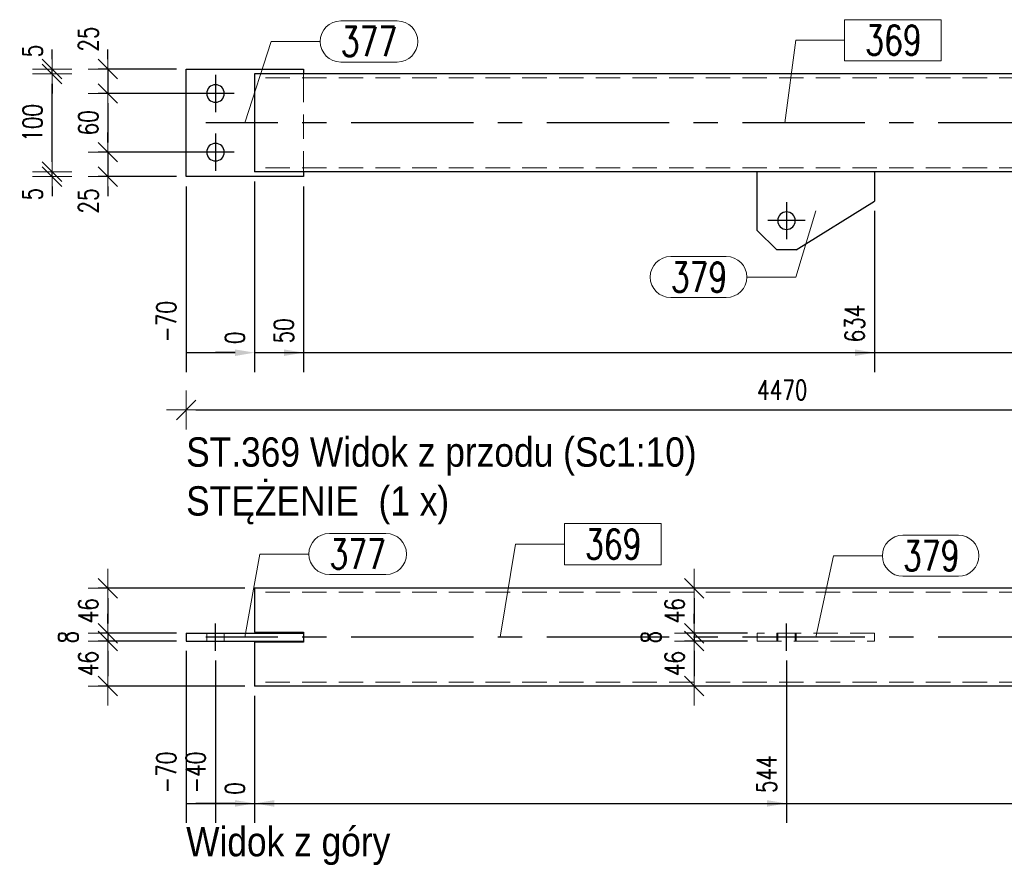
# Model space of a CAD drawing. Header units: millimetres. Extents: x -1005 to 207, y 18226 to 18896.
# Tile 43 of 50: x -273 to -173, y 18616 to 18702. Entities that reach past the tile are written whole.
import ezdxf

# ---------------------------------------------------------------- set-up
doc = ezdxf.new("R2010")
doc.units = ezdxf.units.MM
doc.header["$LTSCALE"] = 10
doc.linetypes.add('HIDDEN', pattern=[0.375, 0.25, -0.125])
doc.linetypes.add('MITTE', pattern=[2, 1.25, -0.25, 0.25, -0.25])
doc.layers.get('Defpoints').update_dxf_attribs({"color": 1})
for name, color, linetype, lineweight in [('PS_DIM', 4, 'Continuous', 13), ('PS_Hidden', 2, 'HIDDEN', 9), ('PS_Pos', 1, 'Continuous', 15), ('PS_Shape', 161, 'Continuous', 30), ('PS_SOLID', 7, 'Continuous', 30), ('PS_TEXT', 3, 'Continuous', 18)]:
    doc.layers.add(name, color=color, linetype=linetype, lineweight=lineweight)
doc.layers.add('PS_Mid', color=5, linetype='MITTE')
doc.styles.add('gil', font='txt', dxfattribs={"width": 0.9})
doc.styles.add('simplex', font='simplex.shx', dxfattribs={"width": 0.75})
doc.dimstyles.new('1_10_GŁ_DS1-LS10', dxfattribs={"dimtxt": 2, "dimasz": 2, "dimexe": 2, "dimexo": 1, "dimgap": 1, "dimtad": 1, "dimjust": 4, "dimdec": 0, "dimlfac": 10, "dimtxsty": 'simplex', "dimblk1": 'NONE', "dimsah": 1, "dimcen": 2, "dimclrd": 256, "dimclre": 256, "dimclrt": 3, "dimadec": 1, "dimazin": 0, "dimtfac": 1, "dimtdec": 0, "dimtmove": 2, "dimatfit": 3, "dimfxl": 1, "dimarcsym": 0})
doc.dimstyles.new('1_10_PRZ', dxfattribs={"dimtxt": 2, "dimasz": 1, "dimexe": 2, "dimexo": 5, "dimgap": 1, "dimtad": 1, "dimdec": 0, "dimlfac": 10, "dimtxsty": 'simplex', "dimblk": 'dimznak', "dimcen": 2, "dimse1": 1, "dimse2": 1, "dimclrt": 3, "dimadec": 1, "dimazin": 0, "dimtfac": 1, "dimtdec": 0, "dimtix": 1, "dimtmove": 2, "dimatfit": 3, "dimldrblk": 'dim-grot', "dimfxl": 1, "dimarcsym": 0})
doc.dimstyles.new('1_10_PRZ_DS1-LS10', dxfattribs={"dimtxt": 2, "dimasz": 1, "dimexe": 2, "dimexo": 5, "dimgap": 1, "dimtad": 1, "dimdec": 0, "dimlfac": 10, "dimtxsty": 'simplex', "dimblk": 'dimznak', "dimcen": 2, "dimse1": 1, "dimse2": 1, "dimclrt": 3, "dimadec": 1, "dimazin": 0, "dimtfac": 1, "dimtdec": 0, "dimtix": 1, "dimtmove": 2, "dimatfit": 3, "dimldrblk": 'dim-grot', "dimfxl": 1, "dimarcsym": 0})
doc.dimstyles.new('1_10_SC', dxfattribs={"dimtxt": 2, "dimasz": 1, "dimexe": 1, "dimexo": 1, "dimgap": 1, "dimtad": 1, "dimdec": 0, "dimlfac": 10, "dimtxsty": 'simplex', "dimblk": 'dimznak', "dimcen": 2, "dimclrd": 256, "dimclre": 256, "dimclrt": 3, "dimadec": 1, "dimazin": 0, "dimtfac": 1, "dimtdec": 0, "dimtix": 1, "dimtmove": 2, "dimatfit": 3, "dimldrblk": 'dim-grot', "dimfxl": 1, "dimarcsym": 0})

# ---------------------------------------------------------------- blocks, each defined once
blk = doc.blocks.new('dimznak')
at = {"color": 0}
for points in [[(0, 2), (0, -2)], [(-2, 0), (2, 0)]]:
    blk.add_lwpolyline(points, dxfattribs=at)
at = {"color": 2}
blk.add_lwpolyline([(1, 1), (-1, -1)], dxfattribs=at)
blk = doc.blocks.new('*D1304')
at = {"layer": 'Defpoints', "color": 0, "transparency": 16777216}
for p in [(-256.47, 18697.13), (-264.47, 18694.63), (-253.47, 18694.63)]:
    blk.add_point(p, dxfattribs=at)
at = {"layer": 'PS_DIM', "lineweight": -2, "transparency": 16777216}
for p, q in [((-264.47, 18698.13), (-264.47, 18699.13)), ((-257.47, 18697.13), (-265.47, 18697.13)), ((-264.47, 18697.13), (-264.47, 18694.63)), ((-254.47, 18694.63), (-265.47, 18694.63)), ((-264.47, 18693.63), (-264.47, 18692.63))]:
    blk.add_line(p, q, dxfattribs=at)
for p, rotation in [((-264.47, 18697.13), 270), ((-264.47, 18694.63), 90)]:
    blk.add_blockref('dimznak', p, dxfattribs=dict(at, rotation=rotation))
at = {"layer": 'PS_DIM', "color": 3, "transparency": 16777216, "insert": (-266.47, 18700.19), "char_height": 2, "attachment_point": 5, "rotation": 90, "style": 'simplex'}
blk.add_mtext('25', dxfattribs=at)
blk = doc.blocks.new('dim-grot')
blk.add_hatch(color=256).paths.add_polyline_path([(0, 0), (-2, 0.5), (-2, -0.5)])
blk.add_lwpolyline([(0, 0), (-2, 0.5), (-2, -0.5), (0, 0)])
blk = doc.blocks.new('*D1305')
at = {"layer": 'Defpoints', "color": 0, "transparency": 16777216}
for p in [(-253.47, 18694.63), (-264.47, 18688.63), (-252.94, 18688.63)]:
    blk.add_point(p, dxfattribs=at)
at = {"layer": 'PS_DIM', "lineweight": -2, "transparency": 16777216}
for p, q in [((-254.47, 18694.63), (-265.47, 18694.63)), ((-264.47, 18693.63), (-264.47, 18689.63)), ((-253.94, 18688.63), (-265.47, 18688.63))]:
    blk.add_line(p, q, dxfattribs=at)
for p, rotation in [((-264.47, 18694.63), 90), ((-264.47, 18688.63), 270)]:
    blk.add_blockref('dimznak', p, dxfattribs=dict(at, rotation=rotation))
at = {"layer": 'PS_DIM', "color": 3, "transparency": 16777216, "insert": (-266.47, 18691.63), "char_height": 2, "attachment_point": 5, "rotation": 90, "style": 'simplex'}
blk.add_mtext('60', dxfattribs=at)
blk = doc.blocks.new('*D1306')
at = {"layer": 'Defpoints', "color": 0, "transparency": 16777216}
for p in [(-252.94, 18688.63), (-264.47, 18686.13), (-256.47, 18686.13)]:
    blk.add_point(p, dxfattribs=at)
at = {"layer": 'PS_DIM', "lineweight": -2, "transparency": 16777216}
for p, q in [((-264.47, 18689.63), (-264.47, 18690.63)), ((-253.94, 18688.63), (-265.47, 18688.63)), ((-264.47, 18688.63), (-264.47, 18686.13)), ((-257.47, 18686.13), (-265.47, 18686.13)), ((-264.47, 18685.13), (-264.47, 18684.13))]:
    blk.add_line(p, q, dxfattribs=at)
for p, rotation in [((-264.47, 18688.63), 270), ((-264.47, 18686.13), 90)]:
    blk.add_blockref('dimznak', p, dxfattribs=dict(at, rotation=rotation))
at = {"layer": 'PS_DIM', "color": 3, "transparency": 16777216, "insert": (-266.47, 18683.64), "char_height": 2, "attachment_point": 5, "rotation": 90, "style": 'simplex'}
blk.add_mtext('25', dxfattribs=at)
blk = doc.blocks.new('*D1307')
at = {"layer": 'Defpoints', "color": 0, "transparency": 16777216}
for p in [(-270.17, 18686.63), (-249.47, 18686.63), (-244.47, 18686.13)]:
    blk.add_point(p, dxfattribs=at)
at = {"layer": 'PS_DIM', "color": 0, "lineweight": -2, "transparency": 16777216}
for p, q in [((-270.17, 18687.63), (-270.17, 18688.63)), ((-270.17, 18686.13), (-270.17, 18686.63)), ((-270.17, 18685.13), (-270.17, 18684.13))]:
    blk.add_line(p, q, dxfattribs=at)
for p, rotation in [((-270.17, 18686.63), 270), ((-270.17, 18686.13), 90)]:
    blk.add_blockref('dimznak', p, dxfattribs=dict(at, rotation=rotation))
at = {"layer": 'PS_DIM', "color": 3, "transparency": 16777216, "insert": (-272.17, 18684.34), "char_height": 2, "attachment_point": 5, "rotation": 90, "style": 'simplex'}
blk.add_mtext('5', dxfattribs=at)
blk = doc.blocks.new('*D1308')
at = {"layer": 'Defpoints', "color": 0, "transparency": 16777216}
for p in [(-270.17, 18696.63), (-249.47, 18696.63), (-249.47, 18686.63)]:
    blk.add_point(p, dxfattribs=at)
at = {"layer": 'PS_DIM', "color": 0, "lineweight": -2, "transparency": 16777216}
blk.add_line((-270.17, 18687.63), (-270.17, 18695.63), dxfattribs=at)
for p, rotation in [((-270.17, 18696.63), 90), ((-270.17, 18686.63), 270)]:
    blk.add_blockref('dimznak', p, dxfattribs=dict(at, rotation=rotation))
at = {"layer": 'PS_DIM', "color": 3, "transparency": 16777216, "insert": (-272.17, 18691.63), "char_height": 2, "attachment_point": 5, "rotation": 90, "style": 'simplex'}
blk.add_mtext('100', dxfattribs=at)
blk = doc.blocks.new('*D1309')
at = {"layer": 'Defpoints', "color": 0, "transparency": 16777216}
for p in [(-270.17, 18697.13), (-256.47, 18697.13), (-249.47, 18696.63)]:
    blk.add_point(p, dxfattribs=at)
at = {"layer": 'PS_DIM', "color": 0, "lineweight": -2, "transparency": 16777216}
for p, q in [((-270.17, 18698.13), (-270.17, 18699.13)), ((-270.17, 18696.63), (-270.17, 18697.13)), ((-270.17, 18695.63), (-270.17, 18694.63))]:
    blk.add_line(p, q, dxfattribs=at)
for p, rotation in [((-270.17, 18697.13), 270), ((-270.17, 18696.63), 90)]:
    blk.add_blockref('dimznak', p, dxfattribs=dict(at, rotation=rotation))
at = {"layer": 'PS_DIM', "color": 3, "transparency": 16777216, "insert": (-272.17, 18698.98), "char_height": 2, "attachment_point": 5, "rotation": 90, "style": 'simplex'}
blk.add_mtext('5', dxfattribs=at)
blk = doc.blocks.new('*D1316')
at = {"layer": 'Defpoints', "color": 0, "transparency": 16777216}
for p in [(-249.47, 18644.04), (-264.47, 18639.44), (-256.47, 18639.44)]:
    blk.add_point(p, dxfattribs=at)
at = {"layer": 'PS_DIM', "lineweight": -2, "transparency": 16777216}
for p, q in [((-250.47, 18644.04), (-265.47, 18644.04)), ((-264.47, 18643.04), (-264.47, 18640.44)), ((-257.47, 18639.44), (-265.47, 18639.44))]:
    blk.add_line(p, q, dxfattribs=at)
for p, rotation in [((-264.47, 18644.04), 90), ((-264.47, 18639.44), 270)]:
    blk.add_blockref('dimznak', p, dxfattribs=dict(at, rotation=rotation))
at = {"layer": 'PS_DIM', "color": 3, "transparency": 16777216, "insert": (-266.47, 18641.74), "char_height": 2, "attachment_point": 5, "rotation": 90, "style": 'simplex'}
blk.add_mtext('46', dxfattribs=at)
blk = doc.blocks.new('*D1317')
at = {"layer": 'Defpoints', "color": 0, "transparency": 16777216}
for p in [(-256.47, 18639.44), (-264.47, 18638.64), (-256.47, 18638.64)]:
    blk.add_point(p, dxfattribs=at)
at = {"layer": 'PS_DIM', "lineweight": -2, "transparency": 16777216}
for p, q in [((-264.47, 18640.44), (-264.47, 18641.44)), ((-257.47, 18639.44), (-265.47, 18639.44)), ((-264.47, 18639.44), (-264.47, 18638.64)), ((-257.47, 18638.64), (-265.47, 18638.64)), ((-264.47, 18637.64), (-264.47, 18636.64))]:
    blk.add_line(p, q, dxfattribs=at)
for p, rotation in [((-264.47, 18639.44), 270), ((-264.47, 18638.64), 90)]:
    blk.add_blockref('dimznak', p, dxfattribs=dict(at, rotation=rotation))
at = {"layer": 'PS_DIM', "color": 3, "transparency": 16777216, "insert": (-268.53, 18639.04), "char_height": 2, "attachment_point": 5, "rotation": 90, "style": 'simplex'}
blk.add_mtext('8', dxfattribs=at)
blk = doc.blocks.new('*D1318')
at = {"layer": 'Defpoints', "color": 0, "transparency": 16777216}
for p in [(-256.47, 18638.64), (-264.47, 18634.04), (-249.47, 18634.04)]:
    blk.add_point(p, dxfattribs=at)
at = {"layer": 'PS_DIM', "lineweight": -2, "transparency": 16777216}
for p, q in [((-257.47, 18638.64), (-265.47, 18638.64)), ((-264.47, 18637.64), (-264.47, 18635.04)), ((-250.47, 18634.04), (-265.47, 18634.04))]:
    blk.add_line(p, q, dxfattribs=at)
for p, rotation in [((-264.47, 18638.64), 90), ((-264.47, 18634.04), 270)]:
    blk.add_blockref('dimznak', p, dxfattribs=dict(at, rotation=rotation))
at = {"layer": 'PS_DIM', "color": 3, "transparency": 16777216, "insert": (-266.47, 18636.34), "char_height": 2, "attachment_point": 5, "rotation": 90, "style": 'simplex'}
blk.add_mtext('46', dxfattribs=at)
blk = doc.blocks.new('*D1328')
at = {"layer": 'Defpoints', "color": 0, "transparency": 16777216}
for p in [(-200.57, 18644.04), (-204.54, 18639.44), (-198.11, 18639.44)]:
    blk.add_point(p, dxfattribs=at)
at = {"layer": 'PS_DIM', "lineweight": -2, "transparency": 16777216}
for p, q in [((-201.57, 18644.04), (-205.54, 18644.04)), ((-204.54, 18643.04), (-204.54, 18640.44)), ((-199.11, 18639.44), (-205.54, 18639.44))]:
    blk.add_line(p, q, dxfattribs=at)
for p, rotation in [((-204.54, 18644.04), 90), ((-204.54, 18639.44), 270)]:
    blk.add_blockref('dimznak', p, dxfattribs=dict(at, rotation=rotation))
at = {"layer": 'PS_DIM', "color": 3, "transparency": 16777216, "insert": (-206.54, 18641.74), "char_height": 2, "attachment_point": 5, "rotation": 90, "style": 'simplex'}
blk.add_mtext('46', dxfattribs=at)
blk = doc.blocks.new('*D1329')
at = {"layer": 'Defpoints', "color": 0, "transparency": 16777216}
for p in [(-198.11, 18639.44), (-204.54, 18638.64), (-198.11, 18638.64)]:
    blk.add_point(p, dxfattribs=at)
at = {"layer": 'PS_DIM', "lineweight": -2, "transparency": 16777216}
for p, q in [((-204.54, 18640.44), (-204.54, 18641.44)), ((-199.11, 18639.44), (-205.54, 18639.44)), ((-204.54, 18639.44), (-204.54, 18638.64)), ((-199.11, 18638.64), (-205.54, 18638.64)), ((-204.54, 18637.64), (-204.54, 18636.64))]:
    blk.add_line(p, q, dxfattribs=at)
for p, rotation in [((-204.54, 18639.44), 270), ((-204.54, 18638.64), 90)]:
    blk.add_blockref('dimznak', p, dxfattribs=dict(at, rotation=rotation))
at = {"layer": 'PS_DIM', "color": 3, "transparency": 16777216, "insert": (-208.96, 18639.04), "char_height": 2, "attachment_point": 5, "rotation": 90, "style": 'simplex'}
blk.add_mtext('8', dxfattribs=at)
blk = doc.blocks.new('*D1330')
at = {"layer": 'Defpoints', "color": 0, "transparency": 16777216}
for p in [(-198.11, 18638.64), (-204.54, 18634.04), (-198.11, 18634.04)]:
    blk.add_point(p, dxfattribs=at)
at = {"layer": 'PS_DIM', "lineweight": -2, "transparency": 16777216}
for p, q in [((-199.11, 18638.64), (-205.54, 18638.64)), ((-204.54, 18637.64), (-204.54, 18635.04)), ((-199.11, 18634.04), (-205.54, 18634.04))]:
    blk.add_line(p, q, dxfattribs=at)
for p, rotation in [((-204.54, 18638.64), 90), ((-204.54, 18634.04), 270)]:
    blk.add_blockref('dimznak', p, dxfattribs=dict(at, rotation=rotation))
at = {"layer": 'PS_DIM', "color": 3, "transparency": 16777216, "insert": (-206.54, 18636.34), "char_height": 2, "attachment_point": 5, "rotation": 90, "style": 'simplex'}
blk.add_mtext('46', dxfattribs=at)
blk = doc.blocks.new('*D1358')
at = {"layer": 'Defpoints', "color": 0, "transparency": 16777216}
for p in [(-249.47, 18686.63), (-256.47, 18686.13), (-249.47, 18668.13)]:
    blk.add_point(p, dxfattribs=at)
at = {"layer": 'PS_DIM', "lineweight": -2, "transparency": 16777216}
for p, q in [((-249.47, 18685.63), (-249.47, 18666.13)), ((-256.47, 18685.13), (-256.47, 18666.13)), ((-256.47, 18668.13), (-251.47, 18668.13))]:
    blk.add_line(p, q, dxfattribs=at)
at = {"layer": 'PS_DIM', "transparency": 16777216}
blk.add_solid([(-251.47, 18668.46), (-251.47, 18667.79), (-249.47, 18668.13)], dxfattribs=at)
at = {"layer": 'PS_DIM', "color": 3, "transparency": 16777216, "insert": (-258.49, 18671.29), "char_height": 2, "attachment_point": 5, "rotation": 90, "style": 'simplex'}
blk.add_mtext('-70', dxfattribs=at)
blk = doc.blocks.new('_None')
blk = doc.blocks.new('*D1359')
at = {"layer": 'Defpoints', "color": 0, "transparency": 16777216}
for p in [(-249.47, 18686.63), (-249.47, 18686.63), (-249.47, 18668.13)]:
    blk.add_point(p, dxfattribs=at)
at = {"layer": 'PS_DIM', "lineweight": -2, "transparency": 16777216}
for p, q in [((-249.47, 18685.63), (-249.47, 18666.13)), ((-249.47, 18685.63), (-249.47, 18666.13)), ((-251.47, 18668.13), (-253.47, 18668.13)), ((-249.47, 18668.13), (-247.47, 18668.13))]:
    blk.add_line(p, q, dxfattribs=at)
at = {"layer": 'PS_DIM', "transparency": 16777216}
blk.add_solid([(-251.47, 18668.46), (-251.47, 18667.79), (-249.47, 18668.13)], dxfattribs=at)
at = {"layer": 'PS_DIM', "color": 3, "transparency": 16777216, "insert": (-251.49, 18669.65), "char_height": 2, "attachment_point": 5, "rotation": 90, "style": 'simplex'}
blk.add_mtext('0', dxfattribs=at)
blk = doc.blocks.new('*D1360')
at = {"layer": 'Defpoints', "color": 0, "transparency": 16777216}
for p in [(-249.47, 18686.63), (-244.47, 18686.13), (-244.47, 18668.13)]:
    blk.add_point(p, dxfattribs=at)
at = {"layer": 'PS_DIM', "lineweight": -2, "transparency": 16777216}
for p, q in [((-249.47, 18685.63), (-249.47, 18666.13)), ((-244.47, 18685.13), (-244.47, 18666.13)), ((-249.47, 18668.13), (-246.47, 18668.13))]:
    blk.add_line(p, q, dxfattribs=at)
at = {"layer": 'PS_DIM', "transparency": 16777216}
blk.add_solid([(-246.47, 18668.46), (-246.47, 18667.79), (-244.47, 18668.13)], dxfattribs=at)
at = {"layer": 'PS_DIM', "color": 3, "transparency": 16777216, "insert": (-246.49, 18670.36), "char_height": 2, "attachment_point": 5, "rotation": 90, "style": 'simplex'}
blk.add_mtext('50', dxfattribs=at)
blk = doc.blocks.new('*D1361')
at = {"layer": 'Defpoints', "color": 0, "transparency": 16777216}
for p in [(-249.47, 18686.63), (-186.11, 18683.63), (-186.11, 18668.13)]:
    blk.add_point(p, dxfattribs=at)
at = {"layer": 'PS_DIM', "lineweight": -2, "transparency": 16777216}
for p, q in [((-249.47, 18685.63), (-249.47, 18666.13)), ((-186.11, 18682.63), (-186.11, 18666.13)), ((-249.47, 18668.13), (-188.11, 18668.13))]:
    blk.add_line(p, q, dxfattribs=at)
at = {"layer": 'PS_DIM', "transparency": 16777216}
blk.add_solid([(-188.11, 18668.46), (-188.11, 18667.79), (-186.11, 18668.13)], dxfattribs=at)
at = {"layer": 'PS_DIM', "color": 3, "transparency": 16777216, "insert": (-188.13, 18671.11), "char_height": 2, "attachment_point": 5, "rotation": 90, "style": 'simplex'}
blk.add_mtext('634', dxfattribs=at)
blk = doc.blocks.new('*D1362')
at = {"layer": 'Defpoints', "color": 0, "transparency": 16777216}
for p in [(-249.47, 18686.63), (-141.11, 18685.8), (-141.11, 18668.13)]:
    blk.add_point(p, dxfattribs=at)
at = {"layer": 'PS_DIM', "lineweight": -2, "transparency": 16777216}
for p, q in [((-249.47, 18685.63), (-249.47, 18666.13)), ((-141.11, 18684.8), (-141.11, 18666.13)), ((-249.47, 18668.13), (-143.11, 18668.13))]:
    blk.add_line(p, q, dxfattribs=at)
at = {"layer": 'PS_DIM', "transparency": 16777216}
blk.add_solid([(-143.11, 18668.46), (-143.11, 18667.79), (-141.11, 18668.13)], dxfattribs=at)
at = {"layer": 'PS_DIM', "color": 3, "transparency": 16777216, "insert": (-143.13, 18671.79), "char_height": 2, "attachment_point": 5, "rotation": 90, "style": 'simplex'}
blk.add_mtext('4335', dxfattribs=at)
blk = doc.blocks.new('*D1363')
at = {"layer": 'Defpoints', "color": 0, "transparency": 16777216}
for p in [(-134.61, 18688.3), (-249.47, 18686.63), (-134.61, 18668.13)]:
    blk.add_point(p, dxfattribs=at)
at = {"layer": 'PS_DIM', "lineweight": -2, "transparency": 16777216}
for p, q in [((-134.61, 18687.3), (-134.61, 18666.13)), ((-249.47, 18685.63), (-249.47, 18666.13)), ((-249.47, 18668.13), (-136.61, 18668.13))]:
    blk.add_line(p, q, dxfattribs=at)
at = {"layer": 'PS_DIM', "transparency": 16777216}
blk.add_solid([(-136.61, 18668.46), (-136.61, 18667.79), (-134.61, 18668.13)], dxfattribs=at)
at = {"layer": 'PS_DIM', "color": 3, "transparency": 16777216, "insert": (-136.63, 18671.79), "char_height": 2, "attachment_point": 5, "rotation": 90, "style": 'simplex'}
blk.add_mtext('4400', dxfattribs=at)
blk = doc.blocks.new('*D1364')
at = {"layer": 'Defpoints', "color": 0, "transparency": 16777216}
for p in [(-256.47, 18638.64), (-249.47, 18634.04), (-249.47, 18622.04)]:
    blk.add_point(p, dxfattribs=at)
at = {"layer": 'PS_DIM', "lineweight": -2, "transparency": 16777216}
for p, q in [((-256.47, 18637.64), (-256.47, 18620.04)), ((-249.47, 18633.04), (-249.47, 18620.04)), ((-256.47, 18622.04), (-251.47, 18622.04))]:
    blk.add_line(p, q, dxfattribs=at)
at = {"layer": 'PS_DIM', "transparency": 16777216}
blk.add_solid([(-251.47, 18622.37), (-251.47, 18621.7), (-249.47, 18622.04)], dxfattribs=at)
at = {"layer": 'PS_DIM', "color": 3, "transparency": 16777216, "insert": (-258.49, 18625.2), "char_height": 2, "attachment_point": 5, "rotation": 90, "style": 'simplex'}
blk.add_mtext('-70', dxfattribs=at)
blk = doc.blocks.new('*D1365')
at = {"layer": 'Defpoints', "color": 0, "transparency": 16777216}
for p in [(-253.47, 18637.64), (-249.47, 18634.04), (-249.47, 18622.04)]:
    blk.add_point(p, dxfattribs=at)
at = {"layer": 'PS_DIM', "lineweight": -2, "transparency": 16777216}
for p, q in [((-253.47, 18636.64), (-253.47, 18620.04)), ((-249.47, 18633.04), (-249.47, 18620.04)), ((-253.47, 18622.04), (-255.47, 18622.04)), ((-253.47, 18622.04), (-249.47, 18622.04)), ((-247.47, 18622.04), (-245.47, 18622.04))]:
    blk.add_line(p, q, dxfattribs=at)
at = {"layer": 'PS_DIM', "transparency": 16777216}
blk.add_solid([(-247.47, 18622.37), (-247.47, 18621.7), (-249.47, 18622.04)], dxfattribs=at)
at = {"layer": 'PS_DIM', "color": 3, "transparency": 16777216, "insert": (-255.49, 18625.2), "char_height": 2, "attachment_point": 5, "rotation": 90, "style": 'simplex'}
blk.add_mtext('-40', dxfattribs=at)
blk = doc.blocks.new('*D1366')
at = {"layer": 'Defpoints', "color": 0, "transparency": 16777216}
for p in [(-249.47, 18634.04), (-249.47, 18634.04), (-249.47, 18622.04)]:
    blk.add_point(p, dxfattribs=at)
at = {"layer": 'PS_DIM', "lineweight": -2, "transparency": 16777216}
for p, q in [((-249.47, 18633.04), (-249.47, 18620.04)), ((-249.47, 18633.04), (-249.47, 18620.04)), ((-251.47, 18622.04), (-253.47, 18622.04)), ((-249.47, 18622.04), (-247.47, 18622.04))]:
    blk.add_line(p, q, dxfattribs=at)
at = {"layer": 'PS_DIM', "transparency": 16777216}
blk.add_solid([(-251.47, 18622.37), (-251.47, 18621.7), (-249.47, 18622.04)], dxfattribs=at)
at = {"layer": 'PS_DIM', "color": 3, "transparency": 16777216, "insert": (-251.49, 18623.56), "char_height": 2, "attachment_point": 5, "rotation": 90, "style": 'simplex'}
blk.add_mtext('0', dxfattribs=at)
blk = doc.blocks.new('*D1367')
at = {"layer": 'Defpoints', "color": 0, "transparency": 16777216}
for p in [(-195.11, 18637.64), (-249.47, 18634.04), (-195.11, 18622.04)]:
    blk.add_point(p, dxfattribs=at)
at = {"layer": 'PS_DIM', "lineweight": -2, "transparency": 16777216}
for p, q in [((-195.11, 18636.64), (-195.11, 18620.04)), ((-249.47, 18633.04), (-249.47, 18620.04)), ((-249.47, 18622.04), (-197.11, 18622.04))]:
    blk.add_line(p, q, dxfattribs=at)
at = {"layer": 'PS_DIM', "transparency": 16777216}
blk.add_solid([(-197.11, 18622.37), (-197.11, 18621.7), (-195.11, 18622.04)], dxfattribs=at)
at = {"layer": 'PS_DIM', "color": 3, "transparency": 16777216, "insert": (-197.13, 18625.02), "char_height": 2, "attachment_point": 5, "rotation": 90, "style": 'simplex'}
blk.add_mtext('544', dxfattribs=at)
blk = doc.blocks.new('*D1368')
at = {"layer": 'Defpoints', "color": 0, "transparency": 16777216}
for p in [(-137.61, 18637.64), (-249.47, 18634.04), (-137.61, 18622.04)]:
    blk.add_point(p, dxfattribs=at)
at = {"layer": 'PS_DIM', "lineweight": -2, "transparency": 16777216}
for p, q in [((-137.61, 18636.64), (-137.61, 18620.04)), ((-249.47, 18633.04), (-249.47, 18620.04)), ((-249.47, 18622.04), (-139.61, 18622.04))]:
    blk.add_line(p, q, dxfattribs=at)
at = {"layer": 'PS_DIM', "transparency": 16777216}
blk.add_solid([(-139.61, 18622.37), (-139.61, 18621.7), (-137.61, 18622.04)], dxfattribs=at)
at = {"layer": 'PS_DIM', "color": 3, "transparency": 16777216, "insert": (-139.63, 18625.7), "char_height": 2, "attachment_point": 5, "rotation": 90, "style": 'simplex'}
blk.add_mtext('4370', dxfattribs=at)
blk = doc.blocks.new('*D1369')
at = {"layer": 'Defpoints', "color": 0, "transparency": 16777216}
for p in [(-134.61, 18638.64), (-249.47, 18634.04), (-134.61, 18622.04)]:
    blk.add_point(p, dxfattribs=at)
at = {"layer": 'PS_DIM', "lineweight": -2, "transparency": 16777216}
for p, q in [((-134.61, 18637.64), (-134.61, 18620.04)), ((-249.47, 18633.04), (-249.47, 18620.04)), ((-249.47, 18622.04), (-136.61, 18622.04))]:
    blk.add_line(p, q, dxfattribs=at)
at = {"layer": 'PS_DIM', "transparency": 16777216}
blk.add_solid([(-136.61, 18622.37), (-136.61, 18621.7), (-134.61, 18622.04)], dxfattribs=at)
at = {"layer": 'PS_DIM', "color": 3, "transparency": 16777216, "insert": (-132.6, 18625.7), "char_height": 2, "attachment_point": 5, "rotation": 90, "style": 'simplex'}
blk.add_mtext('4400', dxfattribs=at)
blk = doc.blocks.new('*D1450')
at = {"layer": 'Defpoints', "color": 0, "transparency": 16777216}
for p in [(-134.61, 18688.3), (-256.47, 18686.13), (-134.61, 18662.27)]:
    blk.add_point(p, dxfattribs=at)
at = {"layer": 'PS_DIM', "color": 0, "lineweight": -2, "transparency": 16777216}
blk.add_line((-255.47, 18662.27), (-135.61, 18662.27), dxfattribs=at)
at = {"layer": 'PS_DIM', "color": 0, "lineweight": -2, "transparency": 16777216, "rotation": 180}
blk.add_blockref('dimznak', (-256.47, 18662.27), dxfattribs=at)
at = {"layer": 'PS_DIM', "color": 0, "lineweight": -2, "transparency": 16777216}
blk.add_blockref('dimznak', (-134.61, 18662.27), dxfattribs=at)
at = {"layer": 'PS_DIM', "color": 3, "transparency": 16777216, "insert": (-195.54, 18664.31), "char_height": 2, "attachment_point": 5, "style": 'simplex'}
blk.add_mtext('4470', dxfattribs=at)
blk = doc.blocks.new('*X733')
at = {"layer": 'PS_Hidden', "color": 2, "linetype": 'HIDDEN'}
for p, q in [((-167.11, 18794.56), (-249.47, 18794.56)), ((-244.47, 18794.96), (-244.47, 18794.56)), ((-244.47, 18794.56), (-244.47, 18785.36)), ((-167.11, 18785.36), (-249.47, 18785.36)), ((-244.47, 18785.36), (-244.47, 18784.96))]:
    blk.add_line(p, q, dxfattribs=at)
at = {"layer": 'PS_Mid', "color": 5, "linetype": 'MITTE'}
for p, q in [((-253.47, 18794.86), (-253.47, 18791.06)), ((-251.57, 18792.96), (-255.37, 18792.96)), ((-167.11, 18789.96), (-254.47, 18789.96)), ((-253.47, 18788.86), (-253.47, 18785.06)), ((-251.57, 18786.96), (-255.37, 18786.96)), ((-195.11, 18781.86), (-195.11, 18778.06)), ((-193.21, 18779.96), (-197.01, 18779.96))]:
    blk.add_line(p, q, dxfattribs=at)
at = {"layer": 'PS_SOLID', "color": 7, "linetype": 'Continuous'}
for p, q in [((-256.47, 18795.46), (-244.47, 18795.46)), ((-256.47, 18784.46), (-256.47, 18795.46)), ((-244.47, 18795.46), (-244.47, 18794.96)), ((-249.47, 18794.96), (-249.47, 18784.96)), ((-167.11, 18794.96), (-249.47, 18794.96)), ((-244.47, 18784.46), (-256.47, 18784.46)), ((-167.11, 18784.96), (-249.47, 18784.96)), ((-244.47, 18784.96), (-244.47, 18784.46)), ((-198.11, 18778.96), (-198.11, 18784.96)), ((-186.11, 18784.96), (-186.11, 18781.96)), ((-194.11, 18776.96), (-186.11, 18781.96)), ((-198.11, 18778.96), (-196.11, 18776.96)), ((-194.11, 18776.96), (-196.11, 18776.96))]:
    blk.add_line(p, q, dxfattribs=at)
at = {"layer": 'PS_SOLID', "color": 7, "extrusion": (0, 0, -1)}
for centre in [(253.47, 18792.96), (253.47, 18786.96), (195.11, 18779.96)]:
    blk.add_circle(centre, 0.9, dxfattribs=at)
blk = doc.blocks.new('*X734')
at = {"color": 1}
for p, q in [((-192.11, 18780.96), (-194.16, 18774.19)), ((-206.94, 18776.29), (-201.26, 18776.29)), ((-199.16, 18774.19), (-194.16, 18774.19)), ((-206.94, 18772.09), (-201.26, 18772.09))]:
    blk.add_line(p, q, dxfattribs=at)
for centre, start, end in [((-206.94, 18774.19), 90, 270), ((-201.26, 18774.19), 270, 90)]:
    blk.add_arc(centre, 2.1, start, end, dxfattribs=at)
at = {"color": 30, "style": 'simplex', "width": 0.75}
blk.add_text('379', height=3, dxfattribs=at).set_placement((-206.94, 18772.69))
blk = doc.blocks.new('*X735')
at = {"color": 1}
for p, q in [((-179.29, 18800.51), (-189.17, 18800.51)), ((-189.17, 18800.51), (-189.17, 18796.31)), ((-179.29, 18796.31), (-179.29, 18800.51)), ((-195.29, 18789.96), (-194.17, 18798.41)), ((-194.17, 18798.41), (-189.17, 18798.41)), ((-189.17, 18796.31), (-179.29, 18796.31))]:
    blk.add_line(p, q, dxfattribs=at)
at = {"color": 30, "style": 'simplex', "width": 0.75}
blk.add_text('369', height=3, dxfattribs=at).set_placement((-187.07, 18796.91))
blk = doc.blocks.new('*X736')
at = {"color": 1}
for p, q in [((-240.67, 18800.38), (-234.89, 18800.38)), ((-250.47, 18789.96), (-247.77, 18798.28)), ((-247.77, 18798.28), (-242.77, 18798.28)), ((-240.67, 18796.18), (-234.89, 18796.18))]:
    blk.add_line(p, q, dxfattribs=at)
for centre, start, end in [((-240.67, 18798.28), 90, 270), ((-234.89, 18798.28), 270, 90)]:
    blk.add_arc(centre, 2.1, start, end, dxfattribs=at)
at = {"color": 30, "style": 'simplex', "width": 0.75}
blk.add_text('377', height=3, dxfattribs=at).set_placement((-240.67, 18796.78))
blk = doc.blocks.new('*X738')
at = {"color": 3, "style": 'gil', "width": 0.9}
for s, p in [('ST.369 Widok z przodu (Sc1:10)', (-256.47, 18754.8)), ('STĘŻENIE  (1 x)', (-256.47, 18749.8))]:
    blk.add_text(s, height=3, dxfattribs=at).set_placement(p)
blk = doc.blocks.new('*X739')
at = {"layer": 'PS_Hidden', "color": 2, "linetype": 'HIDDEN'}
for p, q in [((-167.11, 18741.97), (-249.47, 18741.97)), ((-254.37, 18737.77), (-254.37, 18736.97)), ((-252.57, 18737.77), (-252.57, 18736.97)), ((-186.11, 18737.77), (-198.11, 18737.77)), ((-198.11, 18737.77), (-198.11, 18736.97)), ((-196.11, 18736.97), (-196.11, 18737.77)), ((-196.01, 18737.77), (-196.01, 18736.97)), ((-194.21, 18737.77), (-194.21, 18736.97)), ((-194.11, 18737.77), (-194.11, 18736.97)), ((-186.11, 18737.77), (-186.11, 18736.97)), ((-198.11, 18736.97), (-186.11, 18736.97)), ((-167.11, 18732.77), (-249.47, 18732.77))]:
    blk.add_line(p, q, dxfattribs=at)
at = {"layer": 'PS_Mid', "color": 5, "linetype": 'MITTE'}
for p, q in [((-253.47, 18735.97), (-253.47, 18738.77)), ((-253.47, 18735.97), (-253.47, 18738.77)), ((-195.11, 18735.97), (-195.11, 18738.77)), ((-167.11, 18737.37), (-254.47, 18737.37))]:
    blk.add_line(p, q, dxfattribs=at)
at = {"layer": 'PS_SOLID', "color": 7, "linetype": 'Continuous'}
for p, q in [((-249.47, 18742.37), (-249.47, 18737.87)), ((-167.11, 18742.37), (-249.47, 18742.37)), ((-256.47, 18737.77), (-244.47, 18737.77)), ((-256.47, 18737.77), (-256.47, 18736.97)), ((-249.47, 18737.87), (-244.47, 18737.87)), ((-244.47, 18737.87), (-244.47, 18737.77)), ((-244.47, 18737.77), (-244.47, 18736.97)), ((-256.47, 18736.97), (-244.47, 18736.97)), ((-249.47, 18736.87), (-249.47, 18732.37)), ((-244.47, 18736.87), (-249.47, 18736.87)), ((-244.47, 18736.97), (-244.47, 18736.87)), ((-167.11, 18732.37), (-249.47, 18732.37))]:
    blk.add_line(p, q, dxfattribs=at)
blk = doc.blocks.new('*X740')
at = {"color": 1}
for p, q in [((-183.21, 18747.79), (-177.54, 18747.79)), ((-192.11, 18737.37), (-190.31, 18745.69)), ((-190.31, 18745.69), (-185.31, 18745.69)), ((-183.21, 18743.59), (-177.54, 18743.59))]:
    blk.add_line(p, q, dxfattribs=at)
for centre, start, end in [((-183.21, 18745.69), 90, 270), ((-177.54, 18745.69), 270, 90)]:
    blk.add_arc(centre, 2.1, start, end, dxfattribs=at)
at = {"color": 30, "style": 'simplex', "width": 0.75}
blk.add_text('379', height=3, dxfattribs=at).set_placement((-183.21, 18744.19))
blk = doc.blocks.new('*X741')
at = {"color": 1}
for p, q in [((-207.93, 18748.98), (-217.81, 18748.98)), ((-217.81, 18748.98), (-217.81, 18744.78)), ((-207.93, 18744.78), (-207.93, 18748.98)), ((-224.36, 18737.37), (-222.81, 18746.88)), ((-222.81, 18746.88), (-217.81, 18746.88)), ((-217.81, 18744.78), (-207.93, 18744.78))]:
    blk.add_line(p, q, dxfattribs=at)
at = {"color": 30, "style": 'simplex', "width": 0.75}
blk.add_text('369', height=3, dxfattribs=at).set_placement((-215.71, 18745.38))
blk = doc.blocks.new('*X742')
at = {"color": 1}
for p, q in [((-241.83, 18747.97), (-236.05, 18747.97)), ((-250.47, 18737.37), (-248.93, 18745.87)), ((-248.93, 18745.87), (-243.93, 18745.87)), ((-241.83, 18743.77), (-236.05, 18743.77))]:
    blk.add_line(p, q, dxfattribs=at)
for centre, start, end in [((-241.83, 18745.87), 90, 270), ((-236.05, 18745.87), 270, 90)]:
    blk.add_arc(centre, 2.1, start, end, dxfattribs=at)
at = {"color": 30, "style": 'simplex', "width": 0.75}
blk.add_text('377', height=3, dxfattribs=at).set_placement((-241.83, 18744.37))
blk = doc.blocks.new('*X744')
at = {"color": 3, "style": 'gil', "width": 0.9}
blk.add_text('Widok z góry', height=3, dxfattribs=at).set_placement((-256.47, 18714.96))

msp = doc.modelspace()

# ---------------------------------------------------------------- block references
at = {"layer": 'PS_Pos'}
for name in ['*X736', '*X735', '*X734', '*X741', '*X742', '*X740']:
    msp.add_blockref(name, (0, -98.33), dxfattribs=at)
at = {"layer": 'PS_Shape', "color": 40}
for name in ['*X733', '*X739']:
    msp.add_blockref(name, (0, -98.33), dxfattribs=at)
at = {"layer": 'PS_TEXT'}
for name in ['*X738', '*X744']:
    msp.add_blockref(name, (0, -98.33), dxfattribs=at)

# ---------------------------------------------------------------- dimensions: what is measured, and where the dimension line sits
at = {"layer": 'PS_DIM'}
for base, p1, p2, dimstyle, picture, middle in [((-264.47, 18694.63), (-256.47, 18697.13), (-253.47, 18694.63), '1_10_SC', '*D1304', (-266.47, 18700.19)), ((-270.17, 18697.13), (-249.47, 18696.63), (-256.47, 18697.13), '1_10_PRZ', '*D1309', (-272.17, 18698.98)), ((-264.47, 18686.13), (-252.94, 18688.63), (-256.47, 18686.13), '1_10_SC', '*D1306', (-266.47, 18683.64)), ((-270.17, 18686.63), (-244.47, 18686.13), (-249.47, 18686.63), '1_10_PRZ', '*D1307', (-272.17, 18684.34)), ((-264.47, 18638.64), (-256.47, 18639.44), (-256.47, 18638.64), '1_10_SC', '*D1317', (-268.53, 18639.04)), ((-204.54, 18638.64), (-198.11, 18639.44), (-198.11, 18638.64), '1_10_SC', '*D1329', (-208.96, 18639.04))]:
    dim = msp.add_linear_dim(base=base, p1=p1, p2=p2, angle=90, dimstyle=dimstyle, dxfattribs=at)
    dim.commit()
    dim.dimension.update_dxf_attribs({"geometry": picture, "text_midpoint": middle, "dimtype": 160})
for base, p1, p2, dimstyle, picture, middle in [((-270.17, 18696.63), (-249.47, 18686.63), (-249.47, 18696.63), '1_10_PRZ', '*D1308', (-272.17, 18691.63)), ((-264.47, 18688.63), (-253.47, 18694.63), (-252.94, 18688.63), '1_10_SC', '*D1305', (-266.47, 18691.63)), ((-264.47, 18639.44), (-249.47, 18644.04), (-256.47, 18639.44), '1_10_SC', '*D1316', (-266.47, 18641.74)), ((-204.54, 18639.44), (-200.57, 18644.04), (-198.11, 18639.44), '1_10_SC', '*D1328', (-206.54, 18641.74)), ((-264.47, 18634.04), (-256.47, 18638.64), (-249.47, 18634.04), '1_10_SC', '*D1318', (-266.47, 18636.34)), ((-204.54, 18634.04), (-198.11, 18638.64), (-198.11, 18634.04), '1_10_SC', '*D1330', (-206.54, 18636.34))]:
    dim = msp.add_linear_dim(base=base, p1=p1, p2=p2, angle=90, dimstyle=dimstyle, dxfattribs=at)
    dim.commit()
    dim.dimension.update_dxf_attribs({"geometry": picture, "text_midpoint": middle})
dim = msp.add_linear_dim(base=(-134.61, 18662.27), p1=(-256.47, 18686.13), p2=(-134.61, 18688.3), text='4470', dimstyle='1_10_PRZ_DS1-LS10', dxfattribs=at)
dim.commit()
dim.dimension.update_dxf_attribs({"geometry": '*D1450', "text_midpoint": (-195.54, 18664.31), "dimtype": 160})
for base, p1, p2, text, picture, middle in [((-134.61, 18668.13), (-249.47, 18686.63), (-134.61, 18688.3), '4400', '*D1363', (-136.63, 18671.79)), ((-249.47, 18668.13), (-256.47, 18686.13), (-249.47, 18686.63), '-70', '*D1358', (-258.49, 18671.29)), ((-249.47, 18668.13), (-249.47, 18686.63), (-249.47, 18686.63), '0', '*D1359', (-251.49, 18669.65)), ((-141.11, 18668.13), (-249.47, 18686.63), (-141.11, 18685.8), '4335', '*D1362', (-143.13, 18671.79)), ((-249.47, 18622.04), (-256.47, 18638.64), (-249.47, 18634.04), '-70', '*D1364', (-258.49, 18625.2)), ((-134.61, 18622.04), (-249.47, 18634.04), (-134.61, 18638.64), '4400', '*D1369', (-132.6, 18625.7)), ((-249.47, 18622.04), (-253.47, 18637.64), (-249.47, 18634.04), '-40', '*D1365', (-255.49, 18625.2)), ((-137.61, 18622.04), (-249.47, 18634.04), (-137.61, 18637.64), '4370', '*D1368', (-139.63, 18625.7)), ((-249.47, 18622.04), (-249.47, 18634.04), (-249.47, 18634.04), '0', '*D1366', (-251.49, 18623.56))]:
    dim = msp.add_linear_dim(base=base, p1=p1, p2=p2, text=text, dimstyle='1_10_GŁ_DS1-LS10', dxfattribs=at)
    dim.commit()
    dim.dimension.update_dxf_attribs({"geometry": picture, "text_midpoint": middle, "dimtype": 160, "text_rotation": 90})
for base, p1, p2, picture, middle in [((-244.47, 18668.13), (-249.47, 18686.63), (-244.47, 18686.13), '*D1360', (-246.49, 18670.36)), ((-186.11, 18668.13), (-249.47, 18686.63), (-186.11, 18683.63), '*D1361', (-188.13, 18671.11)), ((-195.11, 18622.04), (-249.47, 18634.04), (-195.11, 18637.64), '*D1367', (-197.13, 18625.02))]:
    dim = msp.add_linear_dim(base=base, p1=p1, p2=p2, dimstyle='1_10_GŁ_DS1-LS10', dxfattribs=at)
    dim.commit()
    dim.dimension.update_dxf_attribs({"geometry": picture, "text_midpoint": middle, "dimtype": 160, "text_rotation": 90})

doc.saveas('drawing.dxf')
